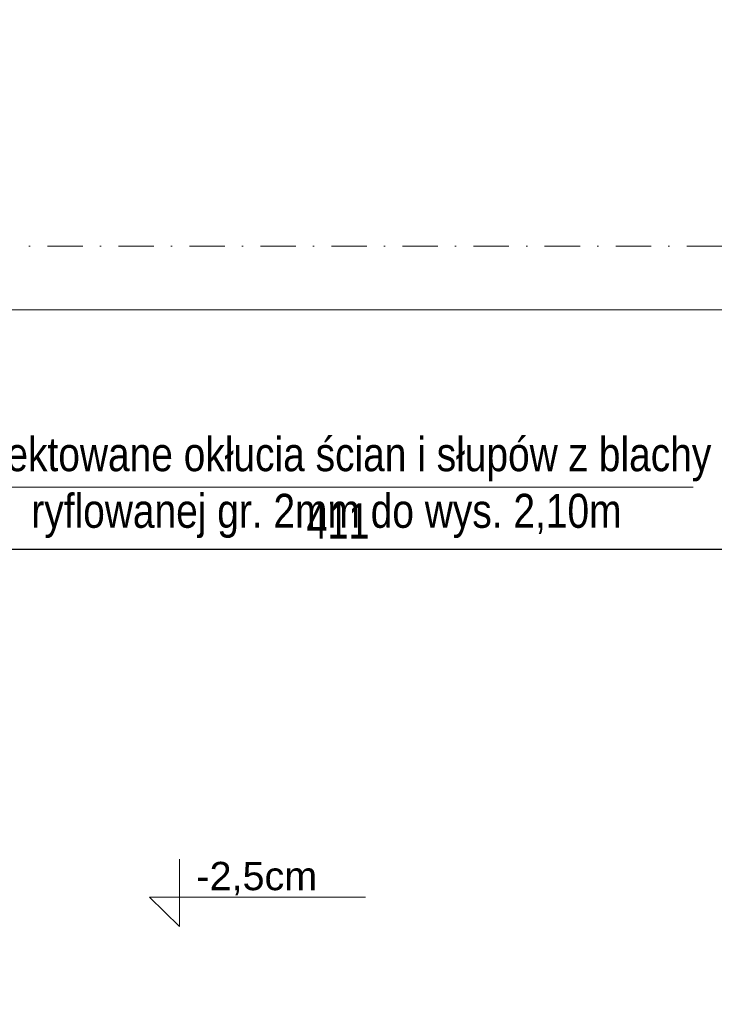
# Model space of a CAD drawing. Header units: millimetres. Extents: x 4946 to 18537, y -10559 to 785.
# Tile 21 of 74: x 6214 to 6460, y -945 to -597. Entities that reach past the tile are written whole.
import ezdxf

# ---------------------------------------------------------------- set-up
doc = ezdxf.new("R2010")
doc.units = ezdxf.units.MM
doc.linetypes.add('DASHDOT', pattern=[1, 0.5, -0.25, 0, -0.25])
for name, color, linetype, lineweight in [('BA_txc', 1, 'Continuous', 18), ('mm_went_opis', 7, 'Continuous', 15), ('PG_OSIE', 1, 'DASHDOT', 18), ('PG_WYMIARY', 1, 'Continuous', 18)]:
    doc.layers.add(name, color=color, linetype=linetype, lineweight=lineweight)
doc.styles.add('BIKWYM', font='BIKROMSW.SHX', dxfattribs={"width": 0.8})
doc.styles.get("Standard").update_dxf_attribs({"font": 'arial.ttf'})
doc.dimstyles.new('BA_KR_50', dxfattribs={"dimscale": 0.5, "dimtxt": 25, "dimasz": 1.666667, "dimexe": 24, "dimexo": 0, "dimgap": 0, "dimtad": 0, "dimdec": 1, "dimrnd": 0.5, "dimzin": 9, "dimdsep": 46, "dimtxsty": 'BIKWYM', "dimblk": 'WYM-KR', "dimcen": 0, "dimdle": 20, "dimclrd": 256, "dimclre": 256, "dimclrt": 7, "dimadec": 0, "dimazin": 0, "dimtfac": 0.033333, "dimtdec": 1, "dimtmove": 0, "dimatfit": 3, "dimldrblk": 'WYM-KR', "dimfxl": 40, "dimfxlon": 1, "dimtvp": 0.8, "dimtolj": 1, "dimarcsym": 0})

# ---------------------------------------------------------------- blocks, each defined once
blk = doc.blocks.new('WYM-KR')
at = {"color": 7, "linetype": 'ByBlock'}
blk.add_line((6.24, 6.24), (-6.24, -6.24), dxfattribs=at)
at = {"linetype": 'ByBlock'}
blk.add_line((11.52, 0), (-11.52, 0), dxfattribs=at)
blk = doc.blocks.new('*D302')
at = {"layer": 'Defpoints', "color": 0, "transparency": 16777216}
for p in [(6121.05, -697.31), (6532.05, -697.31), (6532.05, -784.38)]:
    blk.add_point(p, dxfattribs=at)
at = {"layer": 'PG_WYMIARY', "lineweight": -2, "transparency": 16777216}
for p, q in [((6121.05, -764.38), (6121.05, -796.38)), ((6532.05, -764.38), (6532.05, -796.38)), ((6121.88, -784.38), (6531.21, -784.38))]:
    blk.add_line(p, q, dxfattribs=at)
at = {"layer": 'PG_WYMIARY', "lineweight": -2, "transparency": 16777216, "xscale": 0.8333333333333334, "yscale": 0.8333333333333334, "zscale": 0.8333333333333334, "rotation": 180}
blk.add_blockref('WYM-KR', (6121.05, -784.38), dxfattribs=at)
at = {"layer": 'PG_WYMIARY', "lineweight": -2, "transparency": 16777216, "xscale": 0.8333333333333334, "yscale": 0.8333333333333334, "zscale": 0.8333333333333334}
blk.add_blockref('WYM-KR', (6532.05, -784.38), dxfattribs=at)
at = {"layer": 'PG_WYMIARY', "color": 7, "transparency": 16777216, "insert": (6326.55, -774.38), "char_height": 12.5, "attachment_point": 5, "style": 'BIKWYM'}
blk.add_mtext('\\A1;411', dxfattribs=at)

msp = doc.modelspace()

# ---------------------------------------------------------------- linework, layer by layer
at = {"layer": 'BA_txc', "color": 18, "true_color": 0x000000}
for p, q in [((6270.58, -893.91), (6270.58, -917.66)), ((6270.58, -917.66), (6259.99, -907.31)), ((6259.99, -907.31), (6336.22, -907.31))]:
    msp.add_line(p, q, dxfattribs=at)
at = {"layer": 'Defpoints', "color": 6, "lineweight": 18}
for points in [[(4946.25, 785.16), (7046.25, 785.16), (7046.25, -699.84), (4946.25, -699.84)], [(4946.25, -699.84), (7046.25, -699.84), (7046.25, -2184.84), (4946.25, -2184.84)]]:
    msp.add_lwpolyline(points, close=True, dxfattribs=at)
at = {"layer": 'mm_went_opis'}
msp.add_line((6452.03, -762.42), (6184.39, -762.42), dxfattribs=at)
at = {"layer": 'PG_OSIE', "color": 18, "ltscale": 25, "true_color": 0x000000}
msp.add_lwpolyline([(5847.38, -677.31), (8127.62, -677.31)], dxfattribs=at)

# ---------------------------------------------------------------- texts
at = {"layer": 'BA_txc', "color": 18, "true_color": 0x000000, "insert": (6276.52, -894.86), "char_height": 10, "attachment_point": 1}
msp.add_mtext_dynamic_manual_height_columns('-2,5cm', width=650.6795, gutter_width=50, heights=[0], dxfattribs=at)
at = {"layer": 'mm_went_opis', "insert": (6322.47, -744.82), "char_height": 12, "width": 278.4132, "attachment_point": 2}
msp.add_mtext('{\\fArial Narrow|b0|i0|c238|p34;projektowane okłucia ścian i słupów z blachy ryflowanej gr. 2mm do wys. 2,10m}', dxfattribs=at)

# ---------------------------------------------------------------- dimensions: what is measured, and where the dimension line sits
at = {"layer": 'PG_WYMIARY'}
dim = msp.add_linear_dim(base=(6532.05, -784.38), p1=(6121.05, -697.31), p2=(6532.05, -697.31), dimstyle='BA_KR_50', override={"dimdec": 0, "dimrnd": 0, "dimtmove": 1}, dxfattribs=at)
dim.commit()
dim.dimension.update_dxf_attribs({"geometry": '*D302', "text_midpoint": (6326.55, -774.38)})

doc.saveas('drawing.dxf')
